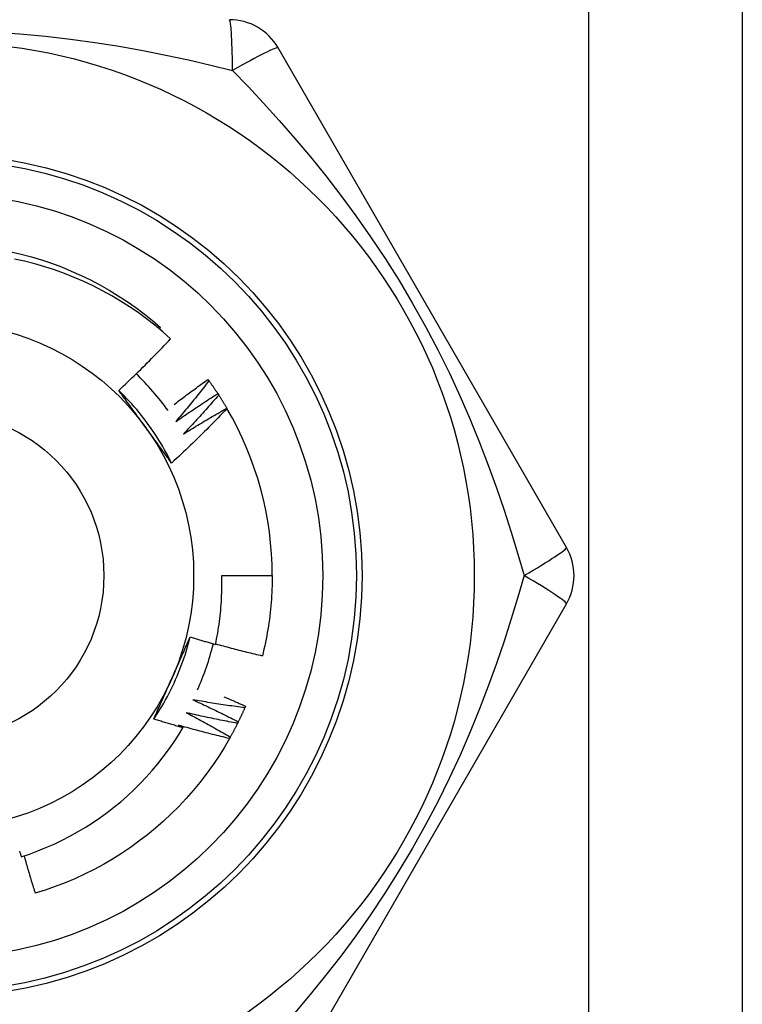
# Model space of a CAD drawing. Header units: inches. Extents: x 5 to 147, y 9 to 79.
# Tile 6 of 95: x 7.149 to 7.402, y 25.384 to 25.729. Entities that reach past the tile are written whole.
import ezdxf

# ---------------------------------------------------------------- set-up
doc = ezdxf.new("R2010")
doc.units = ezdxf.units.IN
doc.header["$MEASUREMENT"] = 0
doc.layers.add('Visible Edges(ANSI)', color=7, linetype='Continuous', lineweight=25)
doc.layers.add('Visible Tangent Edges(ANSI)', color=7, linetype='Continuous', lineweight=25)

msp = doc.modelspace()

# ---------------------------------------------------------------- linework, layer by layer
at = {"layer": 'Visible Edges(ANSI)'}
for p, q in [((7.40249585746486, 58.3415065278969), (7.40249585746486, 25.20764826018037)), ((7.340843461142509, 25.54426251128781), (7.239693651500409, 25.71945910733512)), ((7.198027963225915, 25.62087281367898), (7.198470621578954, 25.621389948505)), ((7.215091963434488, 25.60318524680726), (7.215448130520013, 25.60269782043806)), ((7.218534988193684, 25.59823456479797), (7.218865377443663, 25.59772930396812)), ((7.221716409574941, 25.59311184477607), (7.221764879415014, 25.59302900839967)), ((7.219923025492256, 25.5344199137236), (7.237637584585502, 25.5344199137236)), ((7.239693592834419, 25.34938062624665), (7.340843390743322, 25.52457721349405)), ((7.228246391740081, 25.48866812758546), (7.228007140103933, 25.48811386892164))]:
    msp.add_line(p, q, dxfattribs=at)
at = {"layer": 'Visible Edges(ANSI)', "flags": 128}
for points in [[(7.145933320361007, 25.64796158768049), (7.149557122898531, 25.64712070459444), (7.153152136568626, 25.64616417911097), (7.156714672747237, 25.64509302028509), (7.160241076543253, 25.64390831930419), (7.163727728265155, 25.64261127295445), (7.167171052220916, 25.6412032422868), (7.170567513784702, 25.63968564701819), (7.173913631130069, 25.63806005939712), (7.177205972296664, 25.63632813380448), (7.180441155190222, 25.63449165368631), (7.183615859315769, 25.63255251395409), (7.186726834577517, 25.63051269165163), (7.189770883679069, 25.62837427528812), (7.192744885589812, 25.62613947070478), (7.195645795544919, 25.62381056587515), (7.198470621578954, 25.621389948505)], [(7.201962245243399, 25.61742120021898), (7.199221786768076, 25.61985854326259), (7.196408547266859, 25.62220500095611), (7.193524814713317, 25.62445900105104), (7.19057287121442, 25.62661895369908), (7.187555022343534, 25.62868328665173), (7.184473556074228, 25.63065042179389), (7.181330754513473, 25.63251876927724), (7.178128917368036, 25.6342867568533), (7.174870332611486, 25.63595281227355), (7.171557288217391, 25.6375153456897), (7.168192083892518, 25.63897278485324), (7.164778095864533, 25.64032312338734), (7.161325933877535, 25.64156203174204), (7.157840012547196, 25.64268820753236), (7.154323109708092, 25.64370106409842), (7.150778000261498, 25.64459997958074), (7.147207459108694, 25.64538435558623)], [(7.183784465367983, 25.59934309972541), (7.18456698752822, 25.60007135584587), (7.185347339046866, 25.60080181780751), (7.18612552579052, 25.60153448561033), (7.186901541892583, 25.60226934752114), (7.187675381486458, 25.60300640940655), (7.188447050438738, 25.60374565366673), (7.189216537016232, 25.60448708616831), (7.189983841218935, 25.60523068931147), (7.19074896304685, 25.60597647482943), (7.191511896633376, 25.60672441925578), (7.192272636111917, 25.60747453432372), (7.193031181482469, 25.60822680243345), (7.193787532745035, 25.60898122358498), (7.194541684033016, 25.60973779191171), (7.195293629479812, 25.61049650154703), (7.196043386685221, 25.61125736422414), (7.196790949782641, 25.61202037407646), (7.197536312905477, 25.61278552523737), (7.198279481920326, 25.61355281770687), (7.19902044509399, 25.61432224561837), (7.199759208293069, 25.61509379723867), (7.200495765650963, 25.61586747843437), (7.201230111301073, 25.61664328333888), (7.201962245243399, 25.61742120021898)], [(7.203191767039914, 25.59440094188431), (7.203680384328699, 25.59477610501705), (7.204169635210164, 25.59515047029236), (7.204659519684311, 25.59552404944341), (7.205150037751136, 25.5958968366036), (7.205641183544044, 25.59626882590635), (7.206132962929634, 25.59664002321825), (7.206625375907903, 25.59701042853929), (7.207118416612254, 25.59738003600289), (7.207612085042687, 25.59774885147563), (7.208106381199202, 25.59811686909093), (7.208601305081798, 25.59848408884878), (7.209096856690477, 25.59885051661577), (7.209593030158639, 25.59921614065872), (7.210089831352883, 25.59958097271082), (7.210587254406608, 25.59994500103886), (7.211085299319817, 25.60030823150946), (7.211583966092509, 25.60067066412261), (7.212083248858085, 25.6010322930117), (7.212583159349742, 25.60139312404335), (7.213083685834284, 25.60175315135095), (7.21358482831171, 25.6021123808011), (7.214086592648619, 25.6024708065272), (7.214588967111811, 25.60282842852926), (7.215091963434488, 25.60318524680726)], [(7.215448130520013, 25.60269782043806), (7.214976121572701, 25.6020922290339), (7.214502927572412, 25.60148751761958), (7.214028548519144, 25.60088368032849), (7.213552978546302, 25.60028073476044), (7.213076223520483, 25.59967866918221), (7.212598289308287, 25.59907748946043), (7.212119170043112, 25.59847720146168), (7.211638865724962, 25.59787780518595), (7.211157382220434, 25.59727930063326), (7.210674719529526, 25.5966816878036), (7.210190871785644, 25.59608497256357), (7.209705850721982, 25.59548915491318), (7.209219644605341, 25.59489424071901), (7.208732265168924, 25.59430022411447), (7.208243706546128, 25.59370711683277), (7.207753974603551, 25.59311491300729), (7.207263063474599, 25.59252361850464), (7.206770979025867, 25.59193323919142), (7.206277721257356, 25.59134376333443), (7.205783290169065, 25.59075520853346), (7.205287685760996, 25.59016756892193), (7.204790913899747, 25.58958084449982), (7.204292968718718, 25.58899504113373), (7.20379385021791, 25.58841016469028)], [(7.215448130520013, 25.60269782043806), (7.215580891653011, 25.60251475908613), (7.215713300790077, 25.60233143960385), (7.21584534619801, 25.60214786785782), (7.21597703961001, 25.60196403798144), (7.216108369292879, 25.60177994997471), (7.216239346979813, 25.60159560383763), (7.216369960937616, 25.60141100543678), (7.216500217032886, 25.6012261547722), (7.216630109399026, 25.60104105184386), (7.216759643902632, 25.60085569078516), (7.216888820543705, 25.60067008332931), (7.217017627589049, 25.60048422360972), (7.21714607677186, 25.60029811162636), (7.217274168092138, 25.60011175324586), (7.217401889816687, 25.5999251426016), (7.217529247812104, 25.59973828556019), (7.217656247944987, 25.59955117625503), (7.21778287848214, 25.59936382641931), (7.217909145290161, 25.59917622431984), (7.218035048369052, 25.59898838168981), (7.218160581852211, 25.59880029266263), (7.21828575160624, 25.5986119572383), (7.218410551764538, 25.59842338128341), (7.218534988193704, 25.59823456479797)], [(7.202338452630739, 25.57389367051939), (7.20174984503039, 25.57507422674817), (7.201144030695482, 25.57624607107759), (7.200521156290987, 25.5774089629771), (7.199881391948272, 25.57856267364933), (7.199224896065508, 25.57970695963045), (7.198551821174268, 25.58084158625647), (7.197862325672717, 25.58196631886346), (7.197156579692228, 25.58308091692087), (7.196434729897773, 25.58418515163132), (7.195696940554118, 25.58527877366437), (7.194943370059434, 25.58636156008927), (7.194174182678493, 25.58743326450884), (7.193389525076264, 25.58849365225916), (7.192589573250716, 25.58954248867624), (7.191774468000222, 25.59057953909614), (7.190944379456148, 25.59160455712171), (7.190099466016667, 25.59261731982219), (7.189239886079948, 25.59361758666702), (7.18836579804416, 25.59460511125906), (7.187477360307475, 25.59557967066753), (7.186574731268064, 25.59654101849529), (7.185658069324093, 25.59748892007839), (7.184727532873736, 25.59842314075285), (7.183783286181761, 25.59934343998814)], [(7.193160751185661, 25.58648750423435), (7.192767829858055, 25.5870282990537), (7.192375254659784, 25.58756859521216), (7.191983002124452, 25.5881083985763), (7.191591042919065, 25.58864772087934), (7.191199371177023, 25.58918655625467), (7.190807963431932, 25.58972492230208), (7.190416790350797, 25.59026282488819), (7.19002584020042, 25.59080027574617), (7.189635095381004, 25.59133726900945), (7.189244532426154, 25.59187382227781), (7.188854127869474, 25.59240994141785), (7.188463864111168, 25.59294563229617), (7.188073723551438, 25.59348090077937), (7.187683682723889, 25.59401575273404), (7.187293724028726, 25.5945501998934), (7.186903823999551, 25.59508424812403), (7.186513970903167, 25.59561790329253), (7.18612413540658, 25.59615117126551), (7.185734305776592, 25.59668406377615), (7.185344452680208, 25.59721658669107), (7.184954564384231, 25.59774874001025), (7.184564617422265, 25.59828054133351), (7.184174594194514, 25.59881199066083), (7.183784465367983, 25.59934309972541)], [(7.20379385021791, 25.58841016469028), (7.204398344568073, 25.58883313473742), (7.205003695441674, 25.58925493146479), (7.205609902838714, 25.58967554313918), (7.206216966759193, 25.59009498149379), (7.206824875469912, 25.59051323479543), (7.207433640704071, 25.59093030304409), (7.20804325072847, 25.59134619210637), (7.208653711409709, 25.59176090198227), (7.20926501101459, 25.5921744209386), (7.209877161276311, 25.59258676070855), (7.210490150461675, 25.59299790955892), (7.211103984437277, 25.59340787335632), (7.211718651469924, 25.59381664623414), (7.212334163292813, 25.59422423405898), (7.212950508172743, 25.59463063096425), (7.213567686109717, 25.59503584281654), (7.214185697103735, 25.59543985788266), (7.214804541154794, 25.5958426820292), (7.215424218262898, 25.59624431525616), (7.216044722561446, 25.59664475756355), (7.216666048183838, 25.59704400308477), (7.217288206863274, 25.59744205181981), (7.217911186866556, 25.59783890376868), (7.218534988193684, 25.59823456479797)], [(7.218865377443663, 25.59772930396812), (7.218362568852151, 25.59714902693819), (7.21785862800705, 25.59656969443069), (7.217353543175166, 25.59599129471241), (7.216847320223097, 25.59541384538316), (7.216339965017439, 25.59483733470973), (7.215831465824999, 25.59426177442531), (7.215321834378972, 25.59368716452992), (7.214811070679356, 25.59311350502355), (7.214299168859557, 25.5925407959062), (7.21378613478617, 25.59196903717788), (7.213271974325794, 25.59139824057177), (7.212756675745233, 25.59082840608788), (7.212240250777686, 25.5902595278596), (7.21172269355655, 25.58969161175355), (7.211204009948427, 25.58912465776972), (7.210684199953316, 25.58855867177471), (7.210163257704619, 25.58799365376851), (7.209641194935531, 25.58742960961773), (7.209118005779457, 25.58686653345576), (7.208593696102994, 25.58630443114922), (7.208068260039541, 25.58574330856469), (7.207541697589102, 25.58518315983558), (7.207014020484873, 25.58462399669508), (7.206485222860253, 25.58406580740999)], [(7.218865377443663, 25.59772930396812), (7.218988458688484, 25.59753960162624), (7.219111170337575, 25.59734965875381), (7.219233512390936, 25.59715947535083), (7.219355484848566, 25.59696905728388), (7.219477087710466, 25.59677839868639), (7.219598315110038, 25.59658751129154), (7.219719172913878, 25.59639638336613), (7.219839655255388, 25.59620501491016), (7.219959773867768, 25.59601341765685), (7.22007951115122, 25.59582159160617), (7.220198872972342, 25.59562952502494), (7.220317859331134, 25.59543722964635), (7.220436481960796, 25.59524469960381), (7.22055471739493, 25.59505194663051), (7.220672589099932, 25.59485895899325), (7.220790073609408, 25.59466574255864), (7.220907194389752, 25.59447229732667), (7.221023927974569, 25.59427862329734), (7.221140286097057, 25.59408472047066), (7.221256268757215, 25.59389059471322), (7.221371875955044, 25.59369624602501), (7.221487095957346, 25.59350166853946), (7.221601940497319, 25.59330686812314), (7.221716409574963, 25.59311184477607)], [(7.221764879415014, 25.59302900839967), (7.220982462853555, 25.59220547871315), (7.220197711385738, 25.59138420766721), (7.219410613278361, 25.59056519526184), (7.218621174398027, 25.58974845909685), (7.217829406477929, 25.58893399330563), (7.217035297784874, 25.58812180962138), (7.216238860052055, 25.5873119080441), (7.215440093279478, 25.58650429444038), (7.214639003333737, 25.58569896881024), (7.213835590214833, 25.58489594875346), (7.213029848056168, 25.58409521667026), (7.212221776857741, 25.58329677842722), (7.211411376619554, 25.58250063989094), (7.210598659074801, 25.58170680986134), (7.209783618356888, 25.58091528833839), (7.20896626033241, 25.58012608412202), (7.208146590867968, 25.5793392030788), (7.20732460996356, 25.57855464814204), (7.206500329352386, 25.57777242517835), (7.205673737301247, 25.57699254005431), (7.204844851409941, 25.57621499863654), (7.204013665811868, 25.57543980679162), (7.203180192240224, 25.57466696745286), (7.202344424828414, 25.57389648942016)], [(7.206485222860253, 25.58406580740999), (7.207110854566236, 25.58445683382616), (7.207737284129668, 25.58484663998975), (7.208364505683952, 25.58523522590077), (7.208992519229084, 25.58562258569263), (7.20962131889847, 25.58600872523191), (7.210250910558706, 25.58639363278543), (7.210881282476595, 25.58677732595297), (7.211512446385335, 25.58715978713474), (7.212144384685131, 25.58754102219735), (7.212777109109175, 25.58792102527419), (7.213410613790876, 25.58829980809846), (7.214044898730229, 25.58867735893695), (7.214679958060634, 25.58905367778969), (7.215315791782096, 25.58942877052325), (7.215952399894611, 25.58980263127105), (7.21658977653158, 25.59017526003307), (7.217227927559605, 25.59054665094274), (7.217866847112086, 25.59091681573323), (7.21850653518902, 25.59128574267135), (7.219146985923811, 25.59165343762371), (7.219788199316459, 25.5920198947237), (7.220430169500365, 25.59238511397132), (7.221072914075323, 25.59274910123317), (7.221716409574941, 25.59311184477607)], [(7.202344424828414, 25.57389648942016), (7.201962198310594, 25.57441669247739), (7.201580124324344, 25.57493717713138), (7.201198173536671, 25.5754579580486), (7.200816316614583, 25.57597904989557), (7.200434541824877, 25.57650046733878), (7.200052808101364, 25.57702222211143), (7.199671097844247, 25.57754432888), (7.19928938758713, 25.57806680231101), (7.19890764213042, 25.57858965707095), (7.198525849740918, 25.57911290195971), (7.198143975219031, 25.5796365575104), (7.197761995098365, 25.58016063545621), (7.197379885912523, 25.58068514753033), (7.196997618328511, 25.58121010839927), (7.196615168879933, 25.58173553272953), (7.196232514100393, 25.58226143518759), (7.195849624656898, 25.58278783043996), (7.195466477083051, 25.58331472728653), (7.195083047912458, 25.58384214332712), (7.194699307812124, 25.58437009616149), (7.194315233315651, 25.58489859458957), (7.193930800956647, 25.58542765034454), (7.193545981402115, 25.58595728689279), (7.193160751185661, 25.58648750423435)], [(7.217721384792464, 25.51032734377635), (7.217930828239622, 25.51131650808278), (7.218130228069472, 25.51230800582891), (7.218319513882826, 25.51330162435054), (7.2184986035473, 25.51429688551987), (7.218667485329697, 25.5152936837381), (7.218826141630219, 25.51629193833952), (7.218974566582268, 25.51729157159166), (7.219112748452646, 25.51829250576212), (7.219240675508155, 25.51929466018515), (7.219358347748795, 25.52029795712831), (7.21946574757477, 25.52130231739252), (7.219562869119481, 25.52230766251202), (7.219649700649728, 25.52331391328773), (7.219726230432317, 25.52432099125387), (7.219792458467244, 25.52532881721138), (7.219848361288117, 25.52633731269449), (7.219893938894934, 25.52734639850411), (7.219929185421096, 25.52835599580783), (7.219954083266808, 25.52936602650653), (7.21996862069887, 25.53037641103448), (7.219972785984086, 25.53138707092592), (7.219966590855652, 25.53239792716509), (7.219950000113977, 25.5334089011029), (7.219923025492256, 25.5344199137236)], [(7.237637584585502, 25.53441991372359), (7.237631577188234, 25.53323828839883), (7.23761354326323, 25.53205678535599), (7.237583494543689, 25.53087552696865), (7.237541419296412, 25.52969463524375), (7.237487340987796, 25.52851423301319), (7.237421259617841, 25.52733444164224), (7.237343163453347, 25.52615538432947), (7.23725308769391, 25.5249771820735), (7.237151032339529, 25.52379995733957), (7.237036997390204, 25.5226238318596), (7.23691100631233, 25.52144892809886), (7.236773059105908, 25.52027536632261), (7.236623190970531, 25.51910326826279), (7.236461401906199, 25.51793275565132), (7.236287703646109, 25.51676395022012), (7.236102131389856, 25.51559697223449), (7.235904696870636, 25.51443194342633), (7.235695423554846, 25.51326898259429), (7.235474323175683, 25.51210821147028), (7.235241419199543, 25.51094975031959), (7.234996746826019, 25.50979371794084), (7.234740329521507, 25.50864023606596), (7.234472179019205, 25.50748942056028), (7.234192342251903, 25.50634139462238)], [(7.196102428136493, 25.48414505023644), (7.196830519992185, 25.48524507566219), (7.197542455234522, 25.48635565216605), (7.198238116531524, 25.48747652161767), (7.198917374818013, 25.48860742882), (7.199580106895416, 25.48974811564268), (7.200226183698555, 25.49089832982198), (7.200855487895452, 25.49205781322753), (7.201467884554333, 25.49322631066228), (7.202063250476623, 25.49440356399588), (7.20264146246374, 25.49558932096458), (7.203202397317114, 25.49678332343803), (7.203745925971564, 25.49798531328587), (7.204271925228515, 25.49919503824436), (7.204780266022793, 25.50041224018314), (7.205270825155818, 25.50163666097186), (7.205743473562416, 25.50286805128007), (7.20619809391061, 25.50410614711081), (7.206634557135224, 25.50535069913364), (7.207052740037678, 25.50660144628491), (7.207452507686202, 25.50785813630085), (7.207833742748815, 25.50912050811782), (7.208196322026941, 25.51038831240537), (7.208540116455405, 25.51166128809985), (7.208864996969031, 25.51293918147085)], [(7.20242016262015, 25.49839009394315), (7.202692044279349, 25.49900076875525), (7.202963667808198, 25.49961089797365), (7.203235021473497, 25.50022050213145), (7.203506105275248, 25.50082960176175), (7.203776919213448, 25.50143822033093), (7.204047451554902, 25.5020463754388), (7.204317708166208, 25.50265409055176), (7.204587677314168, 25.5032613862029), (7.204857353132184, 25.50386827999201), (7.205126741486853, 25.50447479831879), (7.205395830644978, 25.50508095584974), (7.205664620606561, 25.50568677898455), (7.205933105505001, 25.50629228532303), (7.206201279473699, 25.50689749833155), (7.206469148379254, 25.50750243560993), (7.20673669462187, 25.50810712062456), (7.207003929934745, 25.50871157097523), (7.207270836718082, 25.50931581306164), (7.207537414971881, 25.50991986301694), (7.20780367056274, 25.51052374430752), (7.208069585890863, 25.51112747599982), (7.20833516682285, 25.5117310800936), (7.208600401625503, 25.51233457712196), (7.208865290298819, 25.51293798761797)], [(7.208865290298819, 25.51293798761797), (7.209233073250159, 25.51282477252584), (7.209600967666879, 25.51271194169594), (7.209968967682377, 25.51259949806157), (7.210337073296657, 25.51248744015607), (7.210705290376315, 25.51237576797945), (7.211073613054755, 25.51226448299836), (7.211442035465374, 25.51215358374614), (7.211810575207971, 25.5120430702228), (7.21217921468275, 25.51193294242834), (7.212547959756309, 25.51182320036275), (7.212916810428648, 25.51171384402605), (7.213285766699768, 25.51160487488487), (7.213654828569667, 25.51149629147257), (7.214023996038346, 25.51138809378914), (7.214393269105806, 25.51128028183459), (7.214762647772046, 25.51117285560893), (7.215132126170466, 25.51106581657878), (7.215501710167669, 25.51095916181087), (7.215871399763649, 25.51085289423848), (7.216241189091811, 25.51074701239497), (7.216611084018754, 25.51064151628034), (7.216981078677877, 25.51053640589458), (7.217351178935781, 25.5104316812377), (7.217721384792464, 25.51032734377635)], [(7.217763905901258, 25.51052420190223), (7.218444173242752, 25.51033519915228), (7.219124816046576, 25.51014747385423), (7.219805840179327, 25.50996102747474), (7.220487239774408, 25.5097758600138), (7.221169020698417, 25.50959197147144), (7.221851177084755, 25.50940936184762), (7.222533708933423, 25.50922803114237), (7.223216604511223, 25.50904797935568), (7.223899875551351, 25.50886920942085), (7.224583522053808, 25.50869171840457), (7.225267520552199, 25.50851550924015), (7.22595189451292, 25.50834057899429), (7.226636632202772, 25.5081669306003), (7.227321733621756, 25.50799456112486), (7.228007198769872, 25.50782347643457), (7.22869301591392, 25.50765367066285), (7.229379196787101, 25.50748514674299), (7.230065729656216, 25.50731790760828), (7.230752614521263, 25.50715194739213), (7.231439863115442, 25.50698727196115), (7.232127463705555, 25.50682387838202), (7.232815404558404, 25.50666176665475), (7.233503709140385, 25.50650093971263), (7.234192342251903, 25.50634139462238)], [(7.196107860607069, 25.48414128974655), (7.19636725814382, 25.48473240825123), (7.19662697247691, 25.48532353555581), (7.196887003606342, 25.48591470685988), (7.197147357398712, 25.48650594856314), (7.197408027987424, 25.48709728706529), (7.197669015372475, 25.4876887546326), (7.197930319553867, 25.48828037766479), (7.198191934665, 25.48887218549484), (7.198453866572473, 25.48946421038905), (7.198716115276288, 25.49005647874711), (7.198978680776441, 25.49064901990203), (7.199241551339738, 25.49124186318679), (7.199504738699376, 25.49183503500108), (7.199768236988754, 25.49242857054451), (7.200032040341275, 25.49302249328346), (7.200296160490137, 25.49361683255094), (7.200560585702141, 25.49421162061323), (7.200825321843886, 25.49480688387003), (7.201090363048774, 25.49540265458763), (7.201355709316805, 25.49599895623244), (7.201621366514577, 25.49659582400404), (7.201887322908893, 25.49719328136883), (7.20215359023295, 25.4977913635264), (7.20242016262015, 25.49839009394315)], [(7.2097816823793, 25.49090531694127), (7.210452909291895, 25.49059909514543), (7.2111235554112, 25.49029153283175), (7.211793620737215, 25.48998263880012), (7.212463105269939, 25.48967240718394), (7.213131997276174, 25.48936084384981), (7.213800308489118, 25.48904794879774), (7.214468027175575, 25.48873372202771), (7.215135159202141, 25.48841816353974), (7.21580169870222, 25.48810127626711), (7.216467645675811, 25.48778306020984), (7.217133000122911, 25.48746351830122), (7.217797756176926, 25.48714264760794), (7.218461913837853, 25.48682045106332), (7.219125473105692, 25.48649692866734), (7.219788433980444, 25.48617208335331), (7.22045079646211, 25.48584591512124), (7.221112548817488, 25.48551842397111), (7.221773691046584, 25.48518960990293), (7.222434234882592, 25.4848594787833), (7.223094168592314, 25.48452802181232), (7.223753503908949, 25.48419525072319), (7.224412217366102, 25.4838611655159), (7.225070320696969, 25.48352576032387), (7.225727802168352, 25.48318903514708)], [(7.228007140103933, 25.48811386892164), (7.22724578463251, 25.48821325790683), (7.226484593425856, 25.48831411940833), (7.225723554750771, 25.48841644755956), (7.224962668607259, 25.48852024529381), (7.224201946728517, 25.48862551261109), (7.223441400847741, 25.48873224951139), (7.222681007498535, 25.48884045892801), (7.221920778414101, 25.48895013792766), (7.221160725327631, 25.48906128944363), (7.220400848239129, 25.48917391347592), (7.219641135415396, 25.48928800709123), (7.218881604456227, 25.48940357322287), (7.218122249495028, 25.48952061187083), (7.217363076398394, 25.48963912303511), (7.216604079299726, 25.48975910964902), (7.215845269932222, 25.48988056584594), (7.215086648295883, 25.49000349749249), (7.21432821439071, 25.49012790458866), (7.2135699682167, 25.49025378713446), (7.212811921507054, 25.49038114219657), (7.212054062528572, 25.49050997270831), (7.211296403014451, 25.49064027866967), (7.210538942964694, 25.49077206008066), (7.2097816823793, 25.49090531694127)], [(7.220648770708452, 25.49198231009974), (7.220966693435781, 25.49184761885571), (7.221284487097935, 25.49171263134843), (7.22160216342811, 25.49157734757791), (7.221919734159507, 25.49144176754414), (7.222237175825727, 25.49130589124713), (7.222554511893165, 25.49116971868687), (7.222871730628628, 25.49103325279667), (7.223188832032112, 25.49089648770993), (7.22350580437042, 25.49075942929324), (7.223822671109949, 25.4906220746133), (7.224139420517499, 25.49048442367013), (7.224456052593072, 25.490346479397), (7.224772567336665, 25.49020823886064), (7.225088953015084, 25.49006970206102), (7.225405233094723, 25.48993087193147), (7.225721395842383, 25.48979174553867), (7.226037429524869, 25.48965232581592), (7.226353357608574, 25.48951260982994), (7.226669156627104, 25.4893725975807), (7.226984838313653, 25.48923229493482), (7.227300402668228, 25.4890916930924), (7.227615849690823, 25.48895080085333), (7.227931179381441, 25.48880961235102), (7.228246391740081, 25.48866812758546)], [(7.207404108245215, 25.48638160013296), (7.208058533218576, 25.48604095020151), (7.208712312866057, 25.48569899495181), (7.209365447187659, 25.48535573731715), (7.210017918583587, 25.48501117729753), (7.210669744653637, 25.48466531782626), (7.211320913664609, 25.48431815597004), (7.211971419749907, 25.48396969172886), (7.212621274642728, 25.48361993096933), (7.213270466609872, 25.48326887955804), (7.213919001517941, 25.4829165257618), (7.214566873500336, 25.48256287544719), (7.215214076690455, 25.48220793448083), (7.215860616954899, 25.48185170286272), (7.216506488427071, 25.48149417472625), (7.217151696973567, 25.48113535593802), (7.217796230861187, 25.48077524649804), (7.218440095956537, 25.48041385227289), (7.219083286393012, 25.48005116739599), (7.219725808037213, 25.47968719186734), (7.220367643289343, 25.47932193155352), (7.2210088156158, 25.47895539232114), (7.221649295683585, 25.47858756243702), (7.222289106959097, 25.47821844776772), (7.222928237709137, 25.47784805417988)], [(7.225460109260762, 25.48264794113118), (7.224704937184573, 25.48278671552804), (7.223950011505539, 25.48292695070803), (7.223195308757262, 25.48306864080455), (7.222440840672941, 25.48321179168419), (7.221686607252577, 25.48335640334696), (7.220932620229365, 25.48350246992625), (7.220178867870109, 25.48365000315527), (7.219425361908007, 25.48379899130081), (7.21867210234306, 25.48394944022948), (7.217919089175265, 25.48410135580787), (7.217166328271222, 25.48425472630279), (7.216413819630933, 25.48440955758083), (7.215661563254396, 25.4845658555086), (7.21490955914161, 25.48472360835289), (7.214157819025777, 25.48488282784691), (7.213406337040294, 25.48504350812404), (7.212655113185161, 25.48520564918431), (7.211904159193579, 25.485369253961), (7.211153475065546, 25.48553431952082), (7.210403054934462, 25.48570084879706), (7.209652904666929, 25.48586884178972), (7.208903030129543, 25.48603829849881), (7.208153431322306, 25.48620921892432), (7.207404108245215, 25.48638160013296)], [(7.228007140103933, 25.48811386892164), (7.227916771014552, 25.48790657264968), (7.227826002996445, 25.48769945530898), (7.227734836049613, 25.48749251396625), (7.227643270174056, 25.48728574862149), (7.227551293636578, 25.4870791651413), (7.227458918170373, 25.48687276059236), (7.227366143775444, 25.4866665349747), (7.227272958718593, 25.4864604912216), (7.227179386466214, 25.48625462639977), (7.227085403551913, 25.4860489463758), (7.226991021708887, 25.4858434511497), (7.226896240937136, 25.48563813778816), (7.22680106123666, 25.4854330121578), (7.226705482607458, 25.48522806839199), (7.226609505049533, 25.48502331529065), (7.226513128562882, 25.48481874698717), (7.226416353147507, 25.48461436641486), (7.226319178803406, 25.48441017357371), (7.226221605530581, 25.48420617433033), (7.226123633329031, 25.48400236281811), (7.226025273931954, 25.48379874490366), (7.225926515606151, 25.48359531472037), (7.225827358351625, 25.48339207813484), (7.225727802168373, 25.48318903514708)], [(7.206309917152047, 25.48109314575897), (7.205883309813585, 25.4812146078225), (7.205456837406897, 25.48133655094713), (7.205030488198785, 25.48145897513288), (7.204604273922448, 25.48158188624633), (7.204178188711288, 25.48170527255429), (7.203752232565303, 25.48182914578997), (7.203326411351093, 25.48195350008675), (7.202900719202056, 25.48207833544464), (7.202475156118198, 25.48220365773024), (7.202049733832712, 25.48232945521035), (7.201624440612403, 25.48245573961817), (7.201199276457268, 25.48258250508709), (7.200774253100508, 25.48270975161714), (7.200349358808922, 25.48283747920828), (7.199924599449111, 25.48296569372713), (7.199499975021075, 25.4830943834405), (7.199075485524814, 25.48322356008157), (7.198651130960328, 25.48335321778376), (7.198226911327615, 25.48348335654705), (7.197802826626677, 25.48361397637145), (7.197378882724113, 25.48374508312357), (7.196955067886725, 25.48387667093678), (7.196531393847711, 25.48400873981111), (7.196107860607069, 25.48414128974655)], [(7.225460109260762, 25.48264794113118), (7.225359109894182, 25.48244561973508), (7.225257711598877, 25.48224349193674), (7.225155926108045, 25.48204155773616), (7.225053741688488, 25.48183982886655), (7.224951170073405, 25.48163829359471), (7.224848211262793, 25.48143696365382), (7.224744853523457, 25.4812358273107), (7.224641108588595, 25.48103490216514), (7.224536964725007, 25.48083417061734), (7.224432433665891, 25.4806336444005), (7.22432751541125, 25.48043332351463), (7.22422220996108, 25.48023320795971), (7.224116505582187, 25.48003329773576), (7.224010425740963, 25.47983359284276), (7.223903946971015, 25.47963409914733), (7.22379708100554, 25.47943480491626), (7.223689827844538, 25.47923572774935), (7.223582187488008, 25.4790368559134), (7.223474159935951, 25.47883818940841), (7.223365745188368, 25.47863973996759), (7.223256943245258, 25.47844150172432), (7.223147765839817, 25.47824347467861), (7.223038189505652, 25.47804565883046), (7.222928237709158, 25.47784805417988)], [(7.225727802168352, 25.48318903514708), (7.22571671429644, 25.48316646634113), (7.225705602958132, 25.48314389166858), (7.225694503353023, 25.48312132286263), (7.225683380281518, 25.48309875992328), (7.22567226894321, 25.48307619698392), (7.225661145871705, 25.48305363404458), (7.225650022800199, 25.48303107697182), (7.225638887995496, 25.48300851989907), (7.225627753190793, 25.48298596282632), (7.225616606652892, 25.48296341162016), (7.225605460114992, 25.48294086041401), (7.225594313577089, 25.48291831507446), (7.22558315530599, 25.4828957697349), (7.225571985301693, 25.48287323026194), (7.225560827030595, 25.48285069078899), (7.225549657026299, 25.48282815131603), (7.225538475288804, 25.48280561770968), (7.22552729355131, 25.48278308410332), (7.225516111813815, 25.48276055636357), (7.225504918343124, 25.48273802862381), (7.225493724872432, 25.48271550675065), (7.225482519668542, 25.48269297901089), (7.225471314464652, 25.48267046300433), (7.225460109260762, 25.48264794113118)], [(7.14956856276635, 25.43586087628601), (7.152503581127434, 25.4368438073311), (7.155410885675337, 25.43791635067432), (7.158286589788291, 25.43907745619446), (7.161122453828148, 25.44032382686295), (7.163916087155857, 25.44165415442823), (7.166665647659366, 25.4430673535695), (7.169369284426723, 25.44456232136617), (7.172025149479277, 25.44613796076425), (7.174631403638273, 25.44779317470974), (7.17718619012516, 25.44952686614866), (7.179687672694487, 25.4513379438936), (7.182133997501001, 25.45322530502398), (7.18452331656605, 25.45518785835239), (7.186853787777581, 25.45722450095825), (7.189123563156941, 25.45933414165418), (7.191328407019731, 25.461513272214), (7.193462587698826, 25.46375619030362), (7.195524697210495, 25.46606107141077), (7.197513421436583, 25.46842615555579), (7.19942743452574, 25.47084968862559), (7.201265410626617, 25.47332990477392), (7.203026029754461, 25.47586506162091), (7.20470797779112, 25.47845339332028), (7.206309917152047, 25.48109314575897)], [(7.204794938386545, 25.48198738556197), (7.204858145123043, 25.48195026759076), (7.204921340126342, 25.48191314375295), (7.204984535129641, 25.48187600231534), (7.205047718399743, 25.48183884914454), (7.205110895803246, 25.48180168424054), (7.205174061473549, 25.48176450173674), (7.205237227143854, 25.48172731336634), (7.20530038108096, 25.48169010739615), (7.205363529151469, 25.48165288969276), (7.205426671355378, 25.48161566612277), (7.205489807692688, 25.48157842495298), (7.205552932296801, 25.4815411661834), (7.205616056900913, 25.48150390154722), (7.205679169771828, 25.48146662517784), (7.205742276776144, 25.48142933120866), (7.20580537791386, 25.48139202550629), (7.20586846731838, 25.48135471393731), (7.2059315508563, 25.48131738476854), (7.205994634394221, 25.48128003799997), (7.206057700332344, 25.48124268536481), (7.206120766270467, 25.48120532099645), (7.206183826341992, 25.48116793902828), (7.206246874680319, 25.48113055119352), (7.206309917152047, 25.48109314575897)], [(7.222632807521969, 25.47732158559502), (7.221885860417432, 25.47749936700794), (7.221139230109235, 25.47767859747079), (7.220392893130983, 25.47785926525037), (7.219646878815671, 25.47804138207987), (7.218901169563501, 25.4782249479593), (7.21815577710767, 25.47840995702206), (7.217410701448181, 25.47859640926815), (7.216665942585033, 25.47878431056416), (7.215921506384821, 25.47897365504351), (7.215177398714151, 25.47916444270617), (7.214433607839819, 25.47935667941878), (7.213690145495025, 25.4795503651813), (7.212947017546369, 25.47974549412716), (7.212204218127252, 25.47994206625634), (7.211461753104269, 25.48014008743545), (7.210719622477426, 25.48033955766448), (7.209977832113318, 25.48054047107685), (7.209236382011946, 25.48074283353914), (7.208495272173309, 25.48094663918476), (7.207754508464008, 25.48115189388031), (7.207014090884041, 25.48135859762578), (7.206274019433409, 25.48156674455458), (7.20553430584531, 25.48177634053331), (7.204794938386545, 25.48198738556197)], [(7.222632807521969, 25.47732158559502), (7.220752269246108, 25.47411181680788), (7.218769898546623, 25.47096392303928), (7.216687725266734, 25.46788113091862), (7.214507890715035, 25.46486660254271), (7.212232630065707, 25.46192343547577), (7.209864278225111, 25.45905464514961), (7.207405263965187, 25.45626317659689), (7.204858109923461, 25.45355189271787), (7.20222543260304, 25.45092358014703), (7.199509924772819, 25.44838092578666), (7.19671437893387, 25.44592654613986), (7.193841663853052, 25.44356295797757), (7.190894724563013, 25.44129258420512), (7.187876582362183, 25.43911775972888), (7.184790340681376, 25.43704070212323), (7.1816391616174, 25.43506355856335), (7.178426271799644, 25.43318834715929), (7.175154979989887, 25.43141699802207), (7.171828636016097, 25.42975132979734), (7.168450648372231, 25.4281930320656), (7.165024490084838, 25.42674373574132), (7.161553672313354, 25.42540489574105), (7.15804175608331, 25.42417790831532), (7.154492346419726, 25.42306402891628)], [(7.222928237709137, 25.47784805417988), (7.222915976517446, 25.47782608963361), (7.222903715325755, 25.47780412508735), (7.222891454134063, 25.47778216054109), (7.222879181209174, 25.47776020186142), (7.222866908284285, 25.47773824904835), (7.222854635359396, 25.47771629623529), (7.22284235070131, 25.47769434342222), (7.222830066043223, 25.47767239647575), (7.222817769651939, 25.47765044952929), (7.222805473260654, 25.47762850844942), (7.222793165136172, 25.47760656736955), (7.222780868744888, 25.47758462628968), (7.222768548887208, 25.47756269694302), (7.222756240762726, 25.47754076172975), (7.222743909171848, 25.47751883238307), (7.222731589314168, 25.4774969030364), (7.222719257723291, 25.47747497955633), (7.222706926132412, 25.47745306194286), (7.222694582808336, 25.47743113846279), (7.22268223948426, 25.47740922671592), (7.222669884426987, 25.47738730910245), (7.222657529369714, 25.47736539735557), (7.22264517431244, 25.4773434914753), (7.222632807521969, 25.47732158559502)], [(7.149041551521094, 25.43787889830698), (7.149172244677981, 25.43737410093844), (7.149303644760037, 25.43686949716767), (7.149435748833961, 25.43636508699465), (7.14956856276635, 25.43586087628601)], [(7.150611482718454, 25.43619885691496), (7.150763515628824, 25.4356490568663), (7.150916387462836, 25.43509947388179), (7.151070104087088, 25.43455010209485), (7.151224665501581, 25.43400094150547), (7.151380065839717, 25.43345199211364), (7.151536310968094, 25.43290327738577), (7.151693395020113, 25.43235476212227), (7.151851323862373, 25.43180646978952), (7.152010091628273, 25.43125840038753), (7.152169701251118, 25.43071054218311), (7.152330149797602, 25.43016290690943), (7.152491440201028, 25.42961549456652), (7.152653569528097, 25.42906830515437), (7.152816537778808, 25.42852133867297), (7.15298034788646, 25.42797458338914), (7.153144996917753, 25.42742806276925), (7.15331048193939, 25.42688176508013), (7.153476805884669, 25.42633569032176), (7.153643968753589, 25.42578985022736), (7.153811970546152, 25.42524422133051), (7.153980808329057, 25.42469882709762), (7.154150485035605, 25.42415366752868), (7.154320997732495, 25.4236087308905), (7.154492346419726, 25.42306402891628)]]:
    msp.add_lwpolyline(points, dxfattribs=at)
at = {"layer": 'Visible Edges(ANSI)'}
for centre, radius in [((7.12149585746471, 25.53441991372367), 0.187007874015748), ((7.121495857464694, 25.53441991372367), 0.1338582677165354), ((7.121495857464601, 25.5344199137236), 0.0885826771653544)]:
    msp.add_circle(centre, radius, dxfattribs=at)
for centre, radius, start, end in [((7.222645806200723, 25.70961676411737), 0.0196850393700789, 30.00000000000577, 90), ((7.1214958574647, 25.53441991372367), 0.098425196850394, 36.01810377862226, 45.9568962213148), ((7.121495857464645, 25.5344199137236), 0.1161417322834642, 0, 30.30707566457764), ((7.323795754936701, 25.53441991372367), 0.0196850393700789, 330.0000000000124, 30.00000000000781), ((7.1214958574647, 25.53441991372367), 0.0984251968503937, 336.018103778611, 345.9568962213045)]:
    msp.add_arc(centre, radius, start, end, dxfattribs=at)
at = {"layer": 'Visible Tangent Edges(ANSI)'}
msp.add_line((7.348645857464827, 25.20764826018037), (7.348645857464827, 58.3415065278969), dxfattribs=at)
at = {"layer": 'Visible Tangent Edges(ANSI)', "flags": 128}
for points in [[(7.140049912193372, 25.72487781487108), (7.149136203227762, 25.72428660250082), (7.158072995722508, 25.72348337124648), (7.166851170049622, 25.72248434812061), (7.175465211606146, 25.72130750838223), (7.183916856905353, 25.71997053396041), (7.192208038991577, 25.71849110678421), (7.20034135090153, 25.71688675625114), (7.208315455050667, 25.71517604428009), (7.216119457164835, 25.71337994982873), (7.223741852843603, 25.71151956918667)], [(7.223745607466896, 25.71151772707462), (7.229163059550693, 25.70585229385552), (7.234617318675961, 25.69999545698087), (7.24008896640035, 25.69394138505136), (7.245557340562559, 25.68768557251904), (7.25099549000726, 25.68123057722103), (7.256387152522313, 25.67456839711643), (7.261718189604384, 25.66768887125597), (7.266974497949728, 25.66058181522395), (7.272141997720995, 25.65323672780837), (7.277203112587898, 25.64564825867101), (7.282126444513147, 25.63784421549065), (7.28687802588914, 25.62985936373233), (7.291416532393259, 25.62175167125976), (7.295711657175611, 25.61358552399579), (7.299750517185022, 25.605404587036), (7.303529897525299, 25.59724873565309), (7.307052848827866, 25.58914775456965), (7.310338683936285, 25.58110281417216), (7.313403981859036, 25.57312074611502), (7.316265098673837, 25.56520892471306), (7.318939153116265, 25.55737208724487), (7.321443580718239, 25.54961411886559), (7.323790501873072, 25.54195651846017), (7.325991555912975, 25.53442219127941)], [(7.325991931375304, 25.53441794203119), (7.323794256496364, 25.52689357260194), (7.321449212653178, 25.51924162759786), (7.318942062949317, 25.51147599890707), (7.31625855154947, 25.50361235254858), (7.313387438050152, 25.49567526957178), (7.310313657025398, 25.48767486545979), (7.3070213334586, 25.47961828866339), (7.303494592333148, 25.47151267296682), (7.299717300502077, 25.46336493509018), (7.295676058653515, 25.45518764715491), (7.291379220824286, 25.44702189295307), (7.286839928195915, 25.43891448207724), (7.282087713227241, 25.43093016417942), (7.277163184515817, 25.42312741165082), (7.272097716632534, 25.41553918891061), (7.266924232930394, 25.40818822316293), (7.261670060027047, 25.40108676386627), (7.256345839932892, 25.39421867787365), (7.250965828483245, 25.38757301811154), (7.245544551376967, 25.38113930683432)]]:
    msp.add_lwpolyline(points, dxfattribs=at)
at = {"layer": 'Visible Tangent Edges(ANSI)'}
for centre, radius in [((7.121495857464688, 25.53441991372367), 0.1476377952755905), ((7.121495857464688, 25.53441991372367), 0.1456692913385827), ((7.121495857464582, 25.5344199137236), 0.0570866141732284)]:
    msp.add_circle(centre, radius, dxfattribs=at)
for centre, major_axis, ratio, start_param, end_param in [((7.222645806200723, 25.70961676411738), (0, 0.0196850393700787), 0.0560536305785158, 4.809173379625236, 6.28318530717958), ((7.222645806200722, 25.70961676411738), (0.017047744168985, 0.0098425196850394), 0.0560536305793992, 0, 1.474011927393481), ((7.323795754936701, 25.53441991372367), (0.0170477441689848, 0.0098425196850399), 0.0560536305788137, 4.809173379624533, 6.283185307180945), ((7.323795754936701, 25.53441991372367), (0.0170477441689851, -0.0098425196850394), 0.0560536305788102, 0, 1.474011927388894)]:
    msp.add_ellipse(centre, major_axis=major_axis, ratio=ratio, start_param=start_param, end_param=end_param, dxfattribs=at)

doc.saveas('drawing.dxf')
